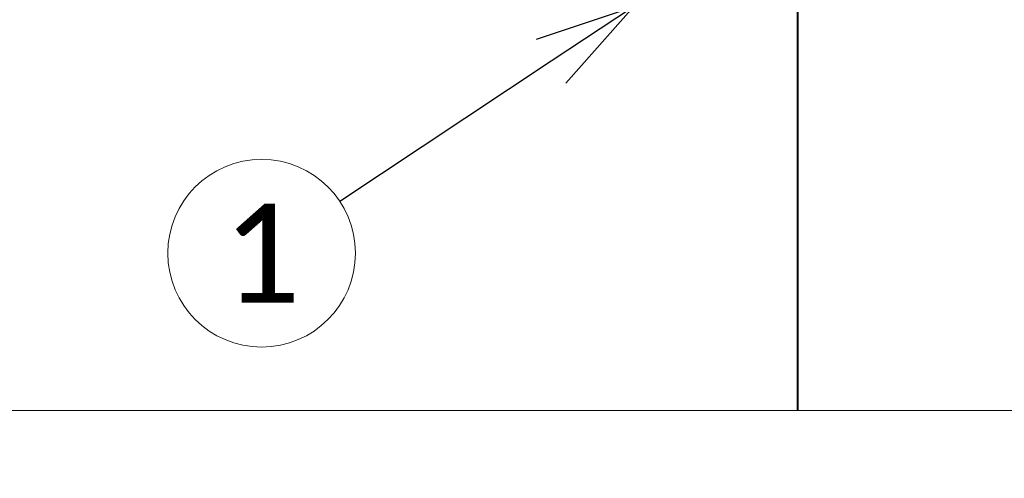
# Model space of a CAD drawing. Header units: metres. Extents: x -138 to 797, y -50 to 519.
# Tile 253 of 256: x 101 to 116, y 423 to 430. Entities that reach past the tile are written whole.
import ezdxf
from ezdxf import colors
from ezdxf.entities.mleader import LeaderData, LeaderLine
from ezdxf.math import Vec2, Vec3

# ---------------------------------------------------------------- set-up
doc = ezdxf.new("R2010")
doc.units = ezdxf.units.M
doc.header["$MEASUREMENT"] = 0
for name, color, linetype, lineweight in [('B_ANNO_BREAK', 7, 'Continuous', 18), ('B_ANNO_DIM', 7, 'Continuous', 18), ('B_ANNO_SYMB', 7, 'Continuous', 18), ('B_ANNO_TEXT', 7, 'Continuous', 18), ('B_DETAIL_OBJ', 7, 'Continuous', 40)]:
    doc.layers.add(name, color=color, linetype=linetype, lineweight=lineweight)
doc.styles.add('Annotative', font='calibri.ttf', dxfattribs={"height": 0.0625})
doc.styles.get("Standard").update_dxf_attribs({"font": 'calibri.ttf'})

# ---------------------------------------------------------------- blocks, each defined once
blk = doc.blocks.new('_Open30')
at = {"color": 0, "linetype": 'ByBlock', "lineweight": -2}
for p, q in [((-1, 0.2679), (0, 0)), ((0, 0), (-1, -0.2679)), ((0, 0), (-1, 0))]:
    blk.add_line(p, q, dxfattribs=at)
blk = doc.blocks.new('*U1773')
at = {"layer": 'B_ANNO_BREAK', "flags": 128}
blk.add_lwpolyline([(261.1017, 157.2406), (244.8988, 157.2406), (244.5236, 158.2716), (243.7731, 156.2097), (243.3979, 157.2406), (206.1167, 157.2406), (205.7415, 158.2716), (204.991, 156.2097), (204.6158, 157.2406), (180.6729, 157.2406)], dxfattribs=at)
at = {"layer": 'B_ANNO_SYMB'}
blk.add_circle((217.6721, 159.6292), 1.4255, dxfattribs=at)
at = {"layer": 'B_DETAIL_OBJ'}
blk.add_line((225.8169, 163.3743), (225.8169, 157.2406), dxfattribs=at)
at = {"layer": 'B_ANNO_TEXT', "insert": (217.6721, 159.6292), "char_height": 1.5, "width": 3.563823, "attachment_point": 5, "style": 'Annotative'}
blk.add_mtext('1', dxfattribs=at)
at = {"layer": 'B_ANNO_DIM'}
ml = blk.add_multileader_mtext('Standard', dxfattribs=at)
ml.set_content('', color=256)
ml.set_leader_properties()
ml.set_arrow_properties(name='OPEN30')
ml.build(insert=Vec2(0, 0))
ml.multileader.update_dxf_attribs({"text_right_attachment_type": 3, "dogleg_length": 0.0625, "arrow_head_size": 1.5, "scale": 24})
ctx = ml.context
ctx.base_point, ctx.scale, ctx.char_height, ctx.arrow_head_size, ctx.landing_gap_size, ctx.plane_origin, ctx.plane_x_axis, ctx.plane_y_axis = Vec3(217.61, 159.588), 24, 1.5, 1.5, 0.75, Vec3(223.0096, 163.1667), Vec3(0.8335492, 0.5524453), Vec3(-0.5524453, 0.8335492)
ctx.right_attachment = 3
notes = []
notes.append((ctx, [(0, (1, 1, 0), (220.1107, 161.2454), (-0.8335492, -0.5524453), 1.5, [(0, [(223.3229, 163.3743), (220.1107, 161.2454), (220.1107, 161.2454)], 0, [])])]))
ctx.mtext.insert, ctx.mtext.text_direction, ctx.mtext.rotation, ctx.mtext.flow_direction = Vec3(217.8208, 160.6275), Vec3(0.8335492, 0.5524453), 0.585295, 5
for ctx, leaders in notes:
    for number, flags, end, landing, length, lines in leaders:
        leader = LeaderData()
        leader.index, (leader.has_last_leader_line, leader.has_dogleg_vector, leader.attachment_direction) = number, flags
        leader.last_leader_point, leader.dogleg_vector, leader.dogleg_length = Vec3(end), Vec3(landing), length
        for number, points, colour, breaks in lines:
            line = LeaderLine()
            line.index, line.vertices, line.color, line.breaks = number, Vec3.list(points), colors.encode_raw_color(colour), breaks
            leader.lines.append(line)
        ctx.leaders.append(leader)

msp = doc.modelspace()

# ---------------------------------------------------------------- block references
msp.add_blockref('*U1773', (-112.829, 266.839))

doc.saveas('drawing.dxf')
